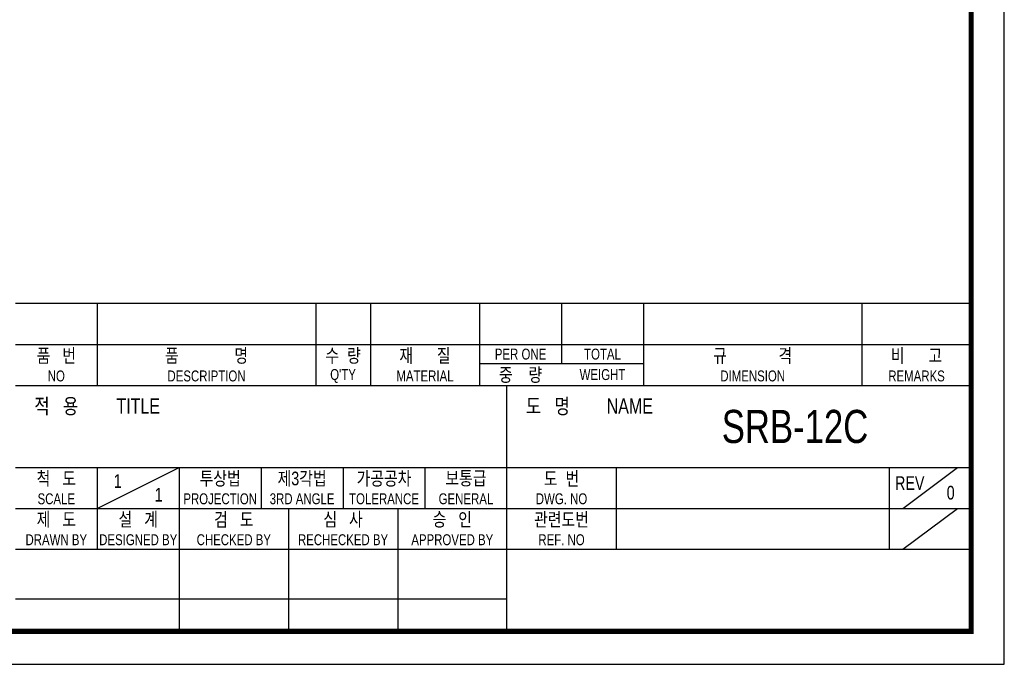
# Model space of a CAD drawing. Header units: millimetres. Extents: x 0 to 297, y 0 to 210.
# Tile 2 of 6: x 148 to 297, y 0 to 97. Entities that reach past the tile are written whole.
import ezdxf
from ezdxf.enums import TextEntityAlignment as Align

# ---------------------------------------------------------------- set-up
doc = ezdxf.new("R2010")
doc.units = ezdxf.units.MM
doc.header["$LTSCALE"] = 5
doc.layers.get('0').update_dxf_attribs({"linetype": 'CONTINUOUS'})
doc.layers.add('D', color=7, linetype='CONTINUOUS')
doc.styles.get("Standard").update_dxf_attribs({"font": 'Gulim.ttf', "width": 0.8, "height": 3})

msp = doc.modelspace()

# ---------------------------------------------------------------- linework, layer by layer
for p, q in [((292, 54.437), (147.8086, 54.437)), ((160.1679, 54.437), (160.1679, 42.0778)), ((193.1259, 54.437), (193.1259, 42.0778)), ((201.3654, 54.437), (201.3654, 42.0778)), ((217.8444, 54.437), (217.8444, 42.0778)), ((230.2037, 54.437), (230.2037, 45.3736)), ((242.563, 54.437), (242.563, 42.0778)), ((275.521, 54.437), (275.521, 42.0778)), ((147.8086, 48.2574), (292, 48.2574)), ((217.8444, 45.3736), (242.563, 45.3736)), ((147.8086, 42.0778), (292, 42.0778)), ((221.9642, 5), (221.9642, 42.0778)), ((147.8086, 29.7185), (292, 29.7185)), ((160.1679, 23.5389), (172.5271, 29.7185)), ((160.1679, 29.7185), (160.1679, 17.3593)), ((172.5271, 29.7185), (172.5271, 5)), ((184.8864, 29.7185), (184.8864, 23.5389)), ((197.2457, 29.7185), (197.2457, 23.5389)), ((209.6049, 29.7185), (209.6049, 23.5389)), ((238.4432, 29.7185), (238.4432, 17.3593)), ((279.6407, 29.7185), (279.6407, 17.3593)), ((281.7006, 23.5389), (289.9401, 29.7185)), ((147.8086, 23.5389), (221.9642, 23.5389)), ((189.0061, 23.5389), (189.0061, 5)), ((205.4852, 23.5389), (205.4852, 5)), ((221.9642, 23.5389), (292, 23.5389)), ((281.7006, 17.3593), (289.9401, 23.5389)), ((147.8086, 17.3593), (292, 17.3593)), ((147.8086, 9.8798), (221.9642, 9.8798))]:
    msp.add_line(p, q)
msp.add_lwpolyline([(297, 210), (0, 210), (0, 0), (297, 0)], close=True)
msp.add_lwpolyline([(292, 205, 0.8, 0.8, 0), (5, 205, 0.8, 0.8, 0), (5, 5, 0.8, 0.8, 0), (292, 5, 0.8, 0.8, 0)], format="xyseb", close=True)

# ---------------------------------------------------------------- texts
at = {"layer": 'D', "width": 0.8}
for s, height, p in [('품   번', 2.05988, (153.9882, 46.6095)), ('품              명', 2.059877, (176.6469, 46.6095)), ('수  량', 2.05988, (197.2457, 46.6095)), ('재      질', 2.05988, (209.6049, 46.6095)), ('PER ONE', 1.6479, (224.0241, 46.8155)), ('TOTAL', 1.6479, (236.3833, 46.8155)), ('규             격', 2.059877, (259.042, 46.6095)), ('비      고', 2.05988, (283.7605, 46.6095)), ('NO', 1.6479, (153.9882, 43.5197)), ('DESCRIPTION', 1.647902, (176.6469, 43.5197)), ("Q'TY", 1.6479, (197.2457, 43.5197)), ('중    량', 2.05988, (224.0241, 43.7257)), ('WEIGHT', 1.6479, (236.3833, 43.7257)), ('DIMENSION', 1.6479, (259.042, 43.5197)), ('REMARKS', 1.6479, (283.7605, 43.5197)), ('MATERIAL', 1.6479, (209.6049, 43.5197)), ('적   용', 2.30706, (153.9882, 38.988)), ('TITLE', 2.30706, (166.3475, 38.988)), ('도   명', 2.30706, (228.1438, 38.988)), ('NAME', 2.30706, (240.5031, 38.988)), ('SRB-12C', 5, (265.4275, 35.8982)), ('척   도', 2.05988, (153.9882, 28.0706)), ('1', 2.0599, (163.2577, 27.6586)), ('투상법', 2.05988, (178.7068, 28.0706)), ('제3각법', 2.05988, (191.066, 28.0706)), ('가공공차', 2.05988, (203.4253, 28.0706)), ('보통급', 2.05988, (215.7845, 28.0706)), ('도  번', 2.05988, (230.2037, 28.0706)), ('REV', 2.05988, (282.7306, 27.3497)), ('1', 2.0599, (169.4373, 25.5988)), ('0', 2.0599, (288.9102, 25.9078)), ('SCALE', 1.6479, (153.9882, 24.9808)), ('PROJECTION', 1.6479, (178.7068, 24.9808)), ('3RD ANGLE', 1.6479, (191.066, 24.9808)), ('TOLERANCE', 1.6479, (203.4253, 24.9808)), ('GENERAL', 1.6479, (215.7845, 24.9808)), ('DWG. NO', 1.6479, (230.2037, 24.9808)), ('제   도', 2.05988, (153.9882, 21.891)), ('설   계', 2.05988, (166.3475, 21.891)), ('검   도', 2.05988, (180.7666, 21.891)), ('심   사', 2.05988, (197.2457, 21.891)), ('승   인', 2.05988, (213.7247, 21.891)), ('관련도번', 2.05988, (230.2037, 21.891)), ('REF. NO', 1.6479, (230.2037, 18.8012))]:
    msp.add_text(s, height=height, dxfattribs=at).set_placement(p, align=Align.MIDDLE)
for s, height, p in [('DRAWN BY', 1.6479, (153.9882, 17.9772)), ('DESIGNED BY', 1.647902, (166.3475, 17.9772)), ('CHECKED BY', 1.6479, (180.7666, 17.9772)), ('RECHECKED BY', 1.647902, (197.2457, 17.9772)), ('APPROVED BY', 1.647902, (213.7247, 17.9772))]:
    msp.add_text(s, height=height, dxfattribs=at).set_placement(p, align=Align.CENTER)

doc.saveas('drawing.dxf')
